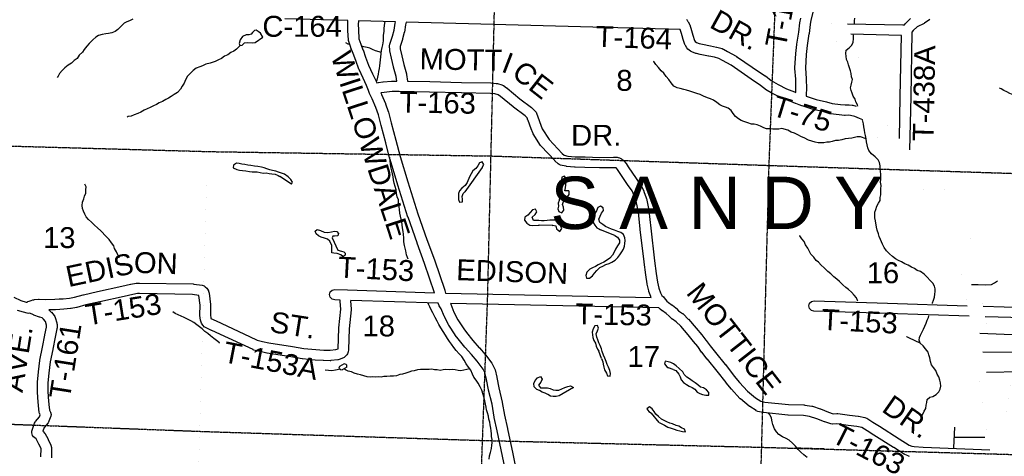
# Model space of a CAD drawing. Header units: feet. Extents: x 0 to 202804, y -79218 to 133300.
# Tile 16 of 27: x 88676 to 107522, y 21081 to 29433. Entities that reach past the tile are written whole.
import ezdxf
from ezdxf.enums import TextEntityAlignment as Align

# ---------------------------------------------------------------- set-up
doc = ezdxf.new("R2010")
doc.units = ezdxf.units.FT
doc.header["$MEASUREMENT"] = 0
doc.linetypes.add('HIDDEN', pattern=[0.375, 0.25, -0.125])
doc.linetypes.add('HIDDEN2', pattern=[0.1875, 0.125, -0.0625])
for name, color, linetype in [('COUNTY-RD', 7, 'Continuous'), ('CR-TEXT', 7, 'Continuous'), ('HTEXT', 3, 'Continuous'), ('SECTION', 8, 'HIDDEN2'), ('SECTION-TEXT', 8, 'Continuous'), ('STATE-FEDERAL', 2, 'Continuous'), ('STREET-RURAL', 14, 'Continuous'), ('TOWNSHIP-LINE', 9, 'HIDDEN'), ('TR-TEXT', 6, 'Continuous'), ('TWP-RD', 6, 'Continuous'), ('WATERWAY', 14, 'Continuous')]:
    doc.layers.add(name, color=color, linetype=linetype)
doc.styles.add('Arial', font='arial.ttf')

msp = doc.modelspace()

# ---------------------------------------------------------------- linework, layer by layer
at = {"layer": 'COUNTY-RD', "linetype": 'Continuous'}
for points in [[(96616, 24209), (96426, 24771), (96282, 25159), (96282, 25160), (96281, 25161), (96109, 25653), (96109, 25654), (96108, 25656), (95912, 26268), (95912, 26269), (95912, 26270), (95765, 26761), (95765, 26763), (95764, 26765), (95684, 27077), (95593, 27407), (95593, 27409), (95593, 27410), (95543, 27611), (95490, 27754), (95420, 27921), (95378, 28009), (95378, 28010), (95374, 28018), (95352, 28077), (95317, 28173), (95249, 28312), (95249, 28312), (95248, 28314), (95171, 28482), (95170, 28484), (95168, 28489), (95108, 28650), (95108, 28651), (95108, 28652), (95061, 28786), (95017, 28893), (95016, 28895), (95014, 28899), (94975, 29016), (94971, 29036), (94970, 29042), (94958, 29228), (94958, 29233), (94958, 29233), (94957, 29349), (94957, 29351), (94957, 29355), (94959, 29409), (94959, 29418), (93754, 29448)], [(95159, 29412), (95159, 29407), (95159, 29407), (95159, 29403), (95157, 29349)], [(95157, 29349), (95158, 29238), (95169, 29067), (95203, 28967), (95247, 28859), (95247, 28858), (95249, 28854), (95296, 28718), (95354, 28562), (95430, 28398), (95498, 28257), (95499, 28255), (95502, 28248), (95511, 28225)], [(95588, 28034), (95602, 28005), (95602, 28004), (95604, 28000)], [(95604, 28000), (95675, 27830), (95676, 27829), (95677, 27826), (95732, 27675), (95733, 27671), (95736, 27665), (95786, 27459), (95877, 27129), (95877, 27128), (95877, 27128), (95958, 26817), (96103, 26328), (96298, 25718), (96470, 25228), (96614, 24840), (96614, 24839), (96615, 24837), (96811, 24259), (96811, 24257), (96812, 24255), (96827, 24203)], [(98017, 20607), (97919, 21086), (97919, 21086), (97817, 21567), (97758, 21825), (97758, 21829), (97757, 21831), (97717, 22076), (97652, 22348), (97652, 22349), (97652, 22350), (97611, 22550), (97582, 22681), (97547, 22748), (97434, 22898), (97324, 23025), (97324, 23025), (97200, 23164), (97198, 23167), (97197, 23168), (97071, 23325), (97070, 23326), (97070, 23326), (97014, 23399), (97010, 23404), (97010, 23405), (96890, 23588), (96887, 23592), (96885, 23597), (96805, 23754), (96805, 23755), (96802, 23762), (96744, 23904), (96707, 23960), (96703, 23966), (96697, 23977), (96685, 24007)], [(96920, 24001), (96926, 23989), (96986, 23841), (97061, 23693), (97175, 23518), (97228, 23449), (97351, 23295), (97473, 23158)], [(97473, 23158), (97473, 23157), (97474, 23157), (97587, 23026), (97590, 23022), (97592, 23021), (97711, 22862), (97718, 22852), (97720, 22849), (97766, 22762), (97766, 22759), (97775, 22737), (97806, 22592), (97806, 22592), (97807, 22591), (97848, 22392), (97912, 22119), (97913, 22114), (97913, 22112), (97954, 21866), (98012, 21610), (98012, 21610), (98013, 21609), (98115, 21128), (98115, 21127), (98115, 21127), (98213, 20648)]]:
    msp.add_lwpolyline(points, dxfattribs=at)
at = {"layer": 'SECTION'}
for points in [[(97132, 10533), (97536, 21392), (97633, 24109), (97760, 29451), (97864, 37518), (98006, 42814), (98101, 46520), (98101, 46520), (98090, 48228), (98261, 53481), (98368, 57988)], [(76051, 27360), (81509, 27210), (92316, 26910), (97698, 26826)], [(97698, 26826), (103028, 26645), (110467, 26402), (110434, 26403), (113473, 26326)], [(65286, 22328), (70679, 22207), (75858, 22073), (75851, 22073), (81371, 21918), (86748, 21761), (92245, 21554), (97540, 21384), (102871, 21254), (107996, 21107)], [(104080, 21220), (103560, 21235)]]:
    msp.add_lwpolyline(points, dxfattribs=at)
at = {"layer": 'SECTION', "flags": 128}
msp.add_lwpolyline([(103223, 32023), (103014, 26655), (102873, 21262), (102711, 15964), (102640, 13220)], dxfattribs=at)
at = {"layer": 'STATE-FEDERAL', "linetype": 'Continuous', "const_width": 0.05}
for points in [[(104521, 29355), (104351, 29916), (104140, 30617), (103996, 31102), (103864, 31488), (103698, 31783), (103492, 32053), (103345, 32225), (103339, 32231)], [(104684, 27781), (104659, 27843), (104462, 28542), (104383, 28804), (104253, 29205), (104064, 29829), (103895, 30391)], [(105514, 27163), (105324, 27374), (105087, 27636), (104997, 27807), (104944, 27940), (104750, 28626), (104669, 28894), (104585, 29153)], [(106813, 23960), (106745, 24347), (106655, 24809), (106604, 25051), (106582, 25210), (106555, 25366), (106539, 25482), (106480, 25589), (106288, 25834), (105635, 26564), (105515, 26714), (105101, 27173), (104839, 27463), (104812, 27514)], [(107119, 23951), (107040, 24402), (106949, 24869), (106900, 25103), (106879, 25257), (106851, 25413), (106828, 25578), (106732, 25755), (106518, 26027), (105864, 26758), (105743, 26909), (105710, 26946)], [(107245, 21204), (107168, 21673), (107022, 22678), (106965, 23039), (106910, 23387), (106847, 23759)], [(107488, 21579), (107464, 21719), (107318, 22722), (107261, 23086), (107206, 23435), (107153, 23750)], [(107488, 21579), (107528, 21784), (107702, 22728), (107836, 23433), (107897, 23729)]]:
    msp.add_lwpolyline(points, dxfattribs=at)
at = {"layer": 'STREET-RURAL'}
for points in [[(106894, 24364), (107024, 24368), (107170, 24361), (107278, 24369), (107334, 24399), (107394, 24439)], [(107054, 23434), (107983, 23401)], [(107110, 23082), (107920, 23071)], [(107178, 22692), (107850, 22703)], [(106557, 21245), (106576, 21635)], [(106567, 21449), (107148, 21448)]]:
    msp.add_lwpolyline(points, dxfattribs=at)
at = {"layer": 'TOWNSHIP-LINE', "const_width": 0.03}
msp.add_lwpolyline([(91817, 10612), (92567, 37592), (92567, 37592), (92992, 53589), (93289, 64195), (93445, 69902), (93445, 69902), (93804, 80538), (94259, 102189), (94259, 102189), (94431, 107636), (94660, 117211), (94890, 123288), (95062, 128621), (95128, 133300)], dxfattribs=at)
at = {"layer": 'TWP-RD', "linetype": 'Continuous'}
for points in [[(103879, 29649), (103821, 29426), (103807, 29343), (103784, 29166), (103784, 29165), (103783, 29163), (103748, 28939), (103732, 28768), (103714, 28505), (103730, 28305), (103731, 28298), (103731, 28298), (103733, 28119), (103733, 28118), (103733, 28115), (103729, 28000), (103730, 27968), (103921, 27909)], [(95511, 28225), (95539, 28229), (95542, 28229), (95542, 28230), (95630, 28242), (95634, 28242), (95635, 28242), (95793, 28256), (95799, 28256), (95800, 28256), (95898, 28258), (95884, 28348), (95833, 28523), (95833, 28526), (95832, 28528), (95794, 28696), (95794, 28696), (95794, 28697), (95763, 28840), (95761, 28852), (95760, 28855), (95756, 28927), (95756, 28933), (95761, 28965), (95813, 29118), (95843, 29232), (95865, 29368), (95865, 29368), (95865, 29368), (95869, 29393), (95159, 29412)], [(101437, 29441), (101448, 29428), (101450, 29425), (101467, 29400), (101471, 29394), (101474, 29389), (101495, 29345), (101496, 29343), (101501, 29332), (101534, 29229), (101535, 29227), (101536, 29224), (101560, 29135), (101594, 29036), (101606, 29015), (101628, 28997), (101684, 28976), (101745, 28962)], [(101745, 28962), (101900, 28930), (102012, 28910), (102016, 28909), (102021, 28908), (102123, 28879), (102144, 28870), (102145, 28870), (102145, 28870), (102145, 28870), (102145, 28870), (102224, 28825), (102390, 28735), (102393, 28734), (102399, 28730), (102853, 28419), (102942, 28361), (102943, 28360), (102949, 28356), (103059, 28269), (103192, 28191), (103350, 28110), (103505, 28052), (103506, 28051), (103506, 28051), (103530, 28042), (103533, 28119), (103531, 28292), (103514, 28496), (103514, 28504), (103514, 28511), (103533, 28783), (103533, 28783), (103533, 28785), (103549, 28960), (103549, 28961), (103550, 28967), (103586, 29193), (103609, 29371), (103610, 29372), (103610, 29375), (103625, 29464)], [(104521, 29355), (105577, 29332), (105612, 29337), (105627, 29356), (105631, 29359), (105636, 29365), (105729, 29454)], [(106099, 29436), (105997, 29368), (105992, 29365), (105985, 29361), (105856, 29299), (105778, 29225), (105755, 29196), (105730, 27960), (105710, 26946)], [(101318, 29246), (96071, 29388), (96062, 29336), (96062, 29336), (96039, 29195), (96038, 29191), (96037, 29185), (96005, 29064), (96004, 29060), (96003, 29057), (95957, 28920), (95960, 28875), (95989, 28740), (95989, 28740), (96026, 28576), (96078, 28398), (96079, 28390), (96080, 28385), (96100, 28256), (96527, 28248), (96527, 28248), (96528, 28248), (97134, 28233), (97134, 28233), (97695, 28222), (97695, 28222), (97701, 28222), (97799, 28214), (97804, 28212), (97820, 28210), (97907, 28184), (97928, 28174), (97934, 28171), (97997, 28128), (97998, 28127), (98005, 28122), (98248, 27920), (98474, 27750), (98477, 27748), (98483, 27743), (98545, 27684), (98562, 27662), (98571, 27643), (98594, 27573), (98652, 27418), (98652, 27418), (98653, 27418), (98679, 27348), (98808, 27141), (99061, 26876), (99099, 26840), (99167, 26825), (99311, 26810), (99496, 26808), (99496, 26808), (99496, 26808), (99497, 26808), (99497, 26808), (99500, 26808), (99780, 26796), (100043, 26802), (100045, 26802), (100046, 26802), (100110, 26801), (100110, 26801), (100110, 26801), (100110, 26801), (100129, 26796), (100158, 26789), (100193, 26769), (100194, 26769), (100201, 26764), (100223, 26749), (100231, 26741), (100245, 26729), (100278, 26687), (100283, 26680), (100284, 26679), (100322, 26619), (100475, 26395), (100567, 26264), (100572, 26256), (100576, 26248), (100620, 26153), (100621, 26152), (100623, 26146), (100668, 26027), (100669, 26019), (100672, 26011), (100715, 25787), (100716, 25781), (100717, 25779), (100754, 25445), (100754, 25445), (100826, 24822), (100861, 24576), (100861, 24575), (100861, 24575), (100883, 24413), (100909, 24297), (100941, 24210)], [(104812, 27514), (104752, 27543), (104659, 27581), (104580, 27600), (104536, 27606), (104478, 27602), (104472, 27602), (104461, 27602), (104362, 27613), (104362, 27613), (104362, 27613), (104197, 27631), (104191, 27633), (104180, 27635), (104066, 27668), (103871, 27715), (103868, 27716), (103864, 27717), (103656, 27782), (103649, 27784), (103647, 27785), (103598, 27806), (103529, 27828), (103525, 27829), (103523, 27830), (103434, 27865), (103274, 27925), (103265, 27929), (103264, 27930), (103098, 28014), (103094, 28017), (103093, 28017), (102953, 28100), (102953, 28100), (102953, 28100), (102952, 28100), (102952, 28101), (102941, 28108), (102829, 28196), (102742, 28252), (102742, 28252), (102740, 28253), (102291, 28562), (102128, 28650), (102126, 28651), (102126, 28651), (102126, 28651), (102125, 28651), (102125, 28651), (102057, 28690), (101972, 28714), (101864, 28733), (101863, 28734), (101861, 28734), (101703, 28767), (101703, 28767), (101701, 28767), (101633, 28783), (101625, 28786), (101619, 28787), (101542, 28816), (101528, 28823), (101515, 28832), (101467, 28870), (101448, 28893), (101445, 28896), (101417, 28941), (101416, 28943), (101408, 28961), (101370, 29074), (101369, 29077), (101368, 29080), (101344, 29169), (101318, 29246)], [(105530, 27964), (105554, 29133), (104585, 29153)], [(96827, 24203), (100762, 24121), (100759, 24127), (100759, 24129), (100755, 24136), (100719, 24233), (100718, 24239), (100715, 24246), (100686, 24374), (100686, 24380), (100685, 24383), (100663, 24549), (100628, 24796), (100628, 24798), (100627, 24798), (100555, 25422), (100555, 25423), (100555, 25423), (100518, 25753), (100478, 25964), (100437, 26072), (100398, 26156), (100310, 26281), (100310, 26282), (100310, 26282), (100156, 26508), (100155, 26510), (100155, 26510), (100118, 26567), (100097, 26593), (100091, 26597), (100083, 26602), (100046, 26602), (99781, 26596), (99779, 26596), (99775, 26596), (99493, 26608), (99306, 26610), (99306, 26610), (99306, 26610), (99305, 26610), (99304, 26610), (99295, 26610), (99140, 26627), (99138, 26628), (99130, 26628), (99029, 26650), (99000, 26661), (98981, 26676), (98922, 26733), (98920, 26734), (98918, 26736), (98656, 27011), (98645, 27025), (98643, 27027), (98504, 27250), (98502, 27253), (98495, 27268), (98465, 27348), (98465, 27348), (98406, 27505), (98406, 27506), (98404, 27509), (98389, 27557), (98350, 27594), (98126, 27762), (98125, 27763), (98122, 27765), (97881, 27965), (97834, 27996), (97773, 28015), (97688, 28022), (97130, 28033), (97129, 28033), (96523, 28048), (96523, 28048), (95938, 28059), (95807, 28056), (95655, 28043), (95588, 28034)], [(103921, 27909), (104116, 27862), (104118, 27861), (104121, 27861), (104228, 27829), (104384, 27812), (104384, 27812), (104474, 27802), (104533, 27806), (104540, 27806), (104553, 27805), (104612, 27797), (104614, 27796), (104621, 27795), (104684, 27781)], [(105514, 27163), (105530, 27964)], [(88567, 24126), (88698, 24059), (88801, 24032), (88803, 24032), (88804, 24031), (88817, 24027), (88831, 24039), (88857, 24049), (88894, 24058), (88929, 24073), (88949, 24076), (88959, 24080), (89038, 24085), (89045, 24086), (89047, 24086), (89176, 24083), (89352, 24084), (89431, 24090), (89431, 24090), (89508, 24096), (89629, 24106), (89724, 24123), (89892, 24170), (89895, 24170), (89897, 24171), (90166, 24231), (90166, 24231), (90167, 24231), (90631, 24333), (90797, 24373), (90802, 24373), (90805, 24374), (90906, 24391), (90914, 24391), (90916, 24392), (90960, 24395), (90966, 24395), (90968, 24395), (91995, 24377), (91995, 24377), (92008, 24376), (92171, 24352), (92206, 24340), (92225, 24325), (92256, 24296), (92272, 24275), (92273, 24275), (92291, 24243)], [(92140, 23682), (92127, 23772), (92126, 23785), (92126, 23787), (92130, 23971), (92108, 24159), (91985, 24178), (90969, 24195), (90934, 24192), (90840, 24177), (90676, 24139), (90675, 24138), (90674, 24138), (90210, 24036), (90210, 24036), (89943, 23976), (89772, 23929), (89767, 23928), (89763, 23927), (89659, 23908), (89652, 23908), (89650, 23907), (89524, 23896), (89523, 23896), (89523, 23896), (89445, 23891), (89445, 23891), (89363, 23885), (89357, 23885), (89357, 23884), (89233, 23883), (89274, 23847), (89279, 23841), (89284, 23836), (89338, 23772), (89348, 23758), (89357, 23736), (89387, 23636), (89390, 23612), (89391, 23610), (89392, 23544), (89392, 23541), (89390, 23520), (89356, 23361), (89311, 23128), (89311, 23127), (89310, 23126), (89258, 22885), (89236, 22674), (89218, 22484), (89215, 22330), (89224, 22211), (89224, 22210), (89224, 22210), (89234, 22070), (89247, 21966), (89266, 21928), (89277, 21882), (89272, 21849), (89237, 21751), (89230, 21734), (89219, 21719), (89145, 21632), (89122, 21561), (89134, 21551), (89154, 21526), (89155, 21524), (89221, 21406), (89221, 21405), (89223, 21401), (89275, 21294), (89285, 21251), (89285, 21250), (89284, 21054)], [(92291, 24243), (92292, 24242), (92305, 24203), (92330, 23987), (92330, 23976), (92330, 23974), (92327, 23791), (92337, 23717), (92436, 23669), (93077, 23373), (93078, 23372), (93078, 23372), (93220, 23305), (93322, 23278), (93446, 23250), (93895, 23181), (93896, 23180), (93897, 23180), (94112, 23142), (94346, 23122), (94496, 23111), (94618, 23110), (94729, 23121), (94769, 23138), (94784, 23531), (94784, 23532), (94785, 23538), (94822, 23895), (94811, 24044), (94810, 24051), (94812, 24069), (94812, 24070), (94705, 24074), (94658, 24087), (94621, 24124), (94608, 24174), (94621, 24224), (94658, 24260), (94708, 24274), (94711, 24274), (94949, 24266), (94949, 24266), (94949, 24266), (96616, 24209)], [(100941, 24210), (100966, 24158), (100997, 24130), (101012, 24112), (101014, 24110), (101034, 24078), (101061, 24050), (101097, 24022), (101167, 23970), (101168, 23970), (101169, 23969), (101235, 23918), (101238, 23914), (101245, 23908), (101289, 23863), (101364, 23813), (101367, 23810), (101379, 23800), (101473, 23706), (101475, 23703), (101478, 23701), (101624, 23534), (101624, 23533), (101625, 23532), (101730, 23406), (101731, 23405), (101732, 23404), (101812, 23301), (101814, 23299), (101815, 23298), (101890, 23193), (101993, 23064), (102182, 22836), (102183, 22834), (102184, 22834), (102354, 22614), (102453, 22495), (102605, 22327), (102762, 22197), (102863, 22133), (102939, 22118), (103394, 22069), (103688, 22063), (103689, 22063), (103702, 22062), (103835, 22041), (103841, 22039), (103850, 22037), (103998, 21988), (104001, 21987), (104003, 21986), (104154, 21927), (104246, 21896), (104315, 21901), (104321, 21901), (104336, 21900), (104559, 21867), (104724, 21849), (104726, 21848), (104732, 21848), (104853, 21824), (104884, 21813), (104889, 21810), (105003, 21735), (105130, 21659), (105130, 21659), (105132, 21657), (105511, 21415), (105704, 21295), (105752, 21274), (105794, 21267), (105972, 21257), (107245, 21204)], [(96685, 24007), (95014, 24064), (95011, 24046), (95022, 23900), (95022, 23893), (95021, 23883), (94984, 23520), (94969, 23122), (94969, 23122), (94969, 23118), (94965, 23079), (94952, 23038), (94938, 23019), (94909, 22988), (94886, 22970), (94874, 22964), (94791, 22930), (94774, 22927), (94763, 22924), (94633, 22911), (94623, 22910), (94622, 22910), (94493, 22911), (94493, 22911), (94492, 22911), (94492, 22911), (94492, 22911), (94486, 22911), (94331, 22922), (94331, 22922), (94329, 22922), (94090, 22943), (94089, 22944), (94081, 22944), (93863, 22983), (93412, 23053), (93410, 23054), (93405, 23055), (93276, 23084), (93275, 23084), (93273, 23085), (93160, 23114), (93147, 23120), (93142, 23121), (92993, 23191), (92351, 23488), (92350, 23488), (92350, 23488), (92222, 23550), (92216, 23553), (92181, 23586), (92156, 23626), (92154, 23629), (92142, 23666), (92140, 23682), (92140, 23682)], [(105705, 21080), (105691, 21085), (105682, 21087), (105617, 21115), (105607, 21120), (105605, 21122), (105405, 21246), (105405, 21246), (105404, 21246), (105025, 21488), (104898, 21565), (104898, 21565), (104895, 21567), (104796, 21632), (104698, 21650), (104536, 21668), (104535, 21669), (104532, 21669), (104317, 21700), (104240, 21695), (104233, 21695), (104202, 21700), (104089, 21738), (104085, 21739), (104083, 21740), (103932, 21799), (103795, 21845), (103677, 21863), (103386, 21869), (103385, 21869), (103377, 21869), (102913, 21919), (102910, 21920), (102904, 21921), (102805, 21940), (102775, 21952), (102771, 21954), (102649, 22032), (102648, 22033), (102639, 22039), (102471, 22178), (102467, 22183), (102461, 22188), (102303, 22363), (102301, 22365), (102300, 22366), (102199, 22488), (102198, 22490), (102197, 22491), (102027, 22710), (101838, 22937), (101838, 22938), (101837, 22939), (101732, 23071), (101730, 23074), (101729, 23075), (101654, 23180), (101575, 23279), (101472, 23403), (101329, 23567), (101244, 23652), (101169, 23703), (101165, 23706), (101153, 23716), (101106, 23764), (101048, 23810), (100977, 23862), (100977, 23862), (100975, 23863), (100933, 23896), (100929, 23901), (100921, 23907), (100911, 23918), (96920, 24001)], [(103878, 23857), (103831, 23870), (103794, 23907), (103781, 23957), (103794, 24007), (103831, 24043), (103881, 24057), (103884, 24057), (105285, 24011), (106813, 23960)], [(107119, 23951), (107923, 23929)], [(89084, 21068), (89085, 21228), (89044, 21311), (88989, 21412), (88940, 21455), (88919, 21480), (88906, 21530), (88911, 21562), (88962, 21714), (88970, 21732), (88980, 21747), (89055, 21835), (89069, 21875), (89061, 21891), (89058, 21900), (89050, 21924), (89035, 22048), (89035, 22053), (89034, 22054), (89025, 22196), (89025, 22196), (89015, 22320), (89015, 22327), (89015, 22329), (89018, 22491), (89018, 22492), (89018, 22499), (89037, 22694), (89037, 22694), (89037, 22694), (89060, 22911), (89061, 22913), (89062, 22921), (89115, 23166), (89160, 23400), (89160, 23401), (89160, 23402), (89192, 23551), (89191, 23592), (89171, 23659), (89135, 23702), (89108, 23727), (89061, 23741), (89057, 23742), (89055, 23743), (88949, 23781), (88942, 23784), (88940, 23785), (88873, 23817), (88868, 23816), (88847, 23814), (88818, 23818), (88748, 23839), (88637, 23868)], [(106847, 23759), (105278, 23811), (103878, 23857)], [(107897, 23729), (107153, 23750)]]:
    msp.add_lwpolyline(points, dxfattribs=at)
at = {"layer": 'WATERWAY'}
for points in [[(90843, 29440), (90779, 29411), (90727, 29392), (90675, 29364), (90613, 29301), (90553, 29242), (90502, 29206), (90440, 29179), (90378, 29171), (90323, 29162), (90253, 29152), (90187, 29133), (90135, 29096), (90074, 29048), (90008, 28979), (89959, 28924), (89911, 28862), (89879, 28811), (89814, 28751), (89774, 28690), (89722, 28654), (89665, 28599), (89601, 28560), (89543, 28512), (89487, 28461), (89438, 28402), (89410, 28352), (89396, 28326)], [(104652, 29353), (104653, 29411), (104660, 29463)], [(93327, 29096), (93288, 29176), (93239, 29204), (93203, 29230), (93169, 29223), (93133, 29187), (93105, 29159), (93061, 29140), (93009, 29146), (92941, 29111), (92894, 29050), (92874, 28978), (92893, 28940), (92935, 28944), (92980, 28989), (93037, 28996), (93123, 28988), (93181, 28999)], [(95514, 28265), (95518, 28275), (95530, 28332), (95543, 28388), (95551, 28442), (95566, 28498), (95572, 28553), (95577, 28609), (95583, 28667), (95590, 28721), (95596, 28779), (95603, 28846), (95612, 28898), (95624, 28950), (95637, 29026), (95637, 29089), (95642, 29139), (95652, 29207), (95655, 29257), (95660, 29327), (95673, 29395)], [(93181, 28999), (93327, 29096)], [(104716, 27781), (104709, 27803), (104680, 27861), (104668, 27915), (104631, 27970), (104608, 28026), (104590, 28078), (104575, 28128), (104589, 28183), (104604, 28237), (104618, 28287), (104599, 28339), (104589, 28403), (104580, 28453), (104561, 28513), (104541, 28569), (104526, 28621), (104504, 28673), (104493, 28733), (104490, 28787), (104490, 28787), (104496, 28850), (104550, 28892), (104601, 28945), (104627, 29005), (104638, 29064), (104634, 29128), (104632, 29153)], [(92894, 28940), (92829, 28871), (92775, 28831), (92717, 28806), (92662, 28758), (92598, 28737), (92540, 28688), (92482, 28662), (92420, 28635), (92320, 28602), (92240, 28579), (92176, 28553), (92124, 28534), (92056, 28506), (91998, 28461), (91943, 28410), (91889, 28350), (91849, 28285), (91824, 28221), (91788, 28164), (91757, 28106), (91699, 28043), (91636, 28002), (91578, 27966), (91526, 27933), (91472, 27903), (91412, 27868), (91346, 27845), (91292, 27811), (91236, 27786), (91176, 27754), (91118, 27727), (91058, 27701), (90993, 27664), (90935, 27639), (90869, 27613), (90809, 27588), (90755, 27578), (90731, 27569)], [(94973, 28964), (94964, 28966), (94921, 28991)], [(95599, 28808), (95489, 28835), (95428, 28862), (95378, 28890), (95327, 28899), (95265, 28915), (95228, 28927)], [(104878, 27155), (104771, 27191), (104707, 27193), (104653, 27178), (104603, 27164), (104541, 27157), (104479, 27155), (104411, 27134), (104348, 27124), (104290, 27123), (104230, 27104), (104178, 27092), (104122, 27092), (104068, 27079), (104012, 27076), (103958, 27074), (103901, 27088), (103839, 27107), (103774, 27127), (103694, 27174), (103637, 27194), (103571, 27227), (103506, 27263), (103444, 27284), (103381, 27322), (103264, 27349), (103206, 27340), (103144, 27336), (103094, 27337), (103032, 27345), (102973, 27346), (102919, 27364), (102853, 27395), (102790, 27421), (102732, 27434), (102680, 27436), (102611, 27457), (102539, 27487), (102488, 27506), (102436, 27534), (102379, 27578), (102334, 27639), (102296, 27693), (102235, 27743), (102183, 27762), (102130, 27776), (102080, 27804), (102021, 27847), (101954, 27893), (101900, 27922), (101842, 27940), (101767, 27969), (101701, 27999), (101634, 28022), (101578, 28040), (101505, 28065), (101441, 28085), (101387, 28096), (101320, 28118), (101262, 28131), (101195, 28163), (101144, 28225), (101104, 28288), (101049, 28348), (101008, 28410), (100955, 28452), (100903, 28519), (100854, 28573), (100811, 28635), (100807, 28640)], [(108105, 27849), (108034, 27888), (107977, 27906), (107911, 27933), (107861, 27949), (107796, 27966), (107746, 27980), (107689, 27997), (107627, 28019), (107568, 28054), (107514, 28076), (107464, 28108), (107431, 28125)], [(106146, 24002), (106150, 24015), (106165, 24067), (106185, 24123), (106194, 24180), (106198, 24232), (106197, 24282), (106184, 24338), (106154, 24390), (106101, 24441), (106046, 24509), (105988, 24563), (105919, 24616), (105854, 24638), (105804, 24670), (105743, 24701), (105679, 24735), (105618, 24760), (105556, 24798), (105497, 24825), (105437, 24861), (105384, 24900), (105325, 24954), (105269, 25008), (105224, 25076), (105193, 25141), (105152, 25231), (105129, 25287), (105115, 25337), (105088, 25409), (105073, 25461), (105056, 25586), (105046, 25640), (105045, 25694), (105042, 25752), (105060, 25804), (105085, 25865), (105113, 25925), (105143, 25977), (105148, 26030), (105158, 26080), (105157, 26138), (105160, 26194), (105164, 26262), (105155, 26324), (105161, 26379), (105160, 26429), (105158, 26479), (105151, 26531), (105147, 26581), (105144, 26637), (105131, 26699), (105105, 26755), (105052, 26807), (104983, 26868), (104930, 26928), (104910, 26984), (104895, 27042), (104887, 27094), (104878, 27156), (104865, 27216), (104855, 27268), (104844, 27322), (104836, 27381), (104825, 27441), (104812, 27491), (104808, 27507)], [(96112, 24852), (96098, 24885), (96083, 24935), (96065, 25009), (96054, 25061), (96043, 25115), (96029, 25181), (96030, 25255), (96021, 25328), (96013, 25380), (96006, 25452), (95989, 25564), (95978, 25616), (95966, 25672), (95955, 25730), (95948, 25802), (95938, 25852), (95929, 25924), (95926, 25989), (95904, 26042), (95891, 26109), (95880, 26175), (95860, 26241), (95845, 26305), (95832, 26371), (95832, 26371), (95824, 26429), (95809, 26485), (95796, 26539), (95782, 26617), (95773, 26667), (95766, 26741), (95760, 26795), (95758, 26801)], [(93879, 26284), (93896, 26322), (93869, 26374), (93813, 26427), (93744, 26475), (93690, 26498), (93633, 26518), (93577, 26533), (93518, 26549), (93464, 26562), (93408, 26578), (93357, 26596), (93305, 26609), (93233, 26623), (93170, 26632), (93100, 26642), (93040, 26649), (92983, 26663), (92927, 26672), (92877, 26682), (92827, 26685), (92771, 26653), (92763, 26596), (92830, 26567), (92886, 26555), (92942, 26548), (93005, 26540), (93073, 26529), (93123, 26523), (93224, 26520), (93278, 26509), (93336, 26497), (93394, 26502), (93449, 26492), (93503, 26487), (93567, 26477), (93624, 26454), (93658, 26434)], [(97528, 26606), (97563, 26663), (97531, 26715), (97479, 26692), (97445, 26638), (97410, 26585), (97348, 26539), (97316, 26484), (97283, 26428), (97240, 26317), (97200, 26260), (97142, 26210), (97093, 26157), (97075, 26105), (97072, 26049), (97074, 25995), (97097, 25943), (97149, 25947), (97153, 25999), (97144, 26049), (97166, 26106), (97199, 26140)], [(97528, 26606), (97199, 26140)], [(93879, 26284), (93658, 26434)], [(99110, 26159), (99121, 26217), (99127, 26273), (99134, 26332), (99142, 26382), (99105, 26438), (99053, 26423), (99049, 26369), (99056, 26317), (99049, 26255), (99031, 26202), (98999, 26152), (98996, 26080), (99007, 26030), (98999, 25973), (98982, 25921), (98988, 25865), (98979, 25813), (98997, 25761), (99050, 25735), (99089, 25792), (99083, 25844), (99066, 25896), (99086, 25952), (99103, 26004), (99159, 26041), (99191, 26091), (99196, 26144), (99184, 26162)], [(90582, 24879), (90581, 24881), (90554, 24936), (90529, 24990), (90491, 25058), (90476, 25108), (90433, 25164), (90391, 25226), (90332, 25283), (90228, 25391), (90166, 25450), (90111, 25504), (90048, 25560), (89993, 25609), (89951, 25663), (89922, 25715), (89896, 25769), (89881, 25821), (89872, 25877), (89876, 25945), (89901, 26004), (89915, 26056), (89942, 26116), (89944, 26179), (89949, 26233), (89925, 26285), (89923, 26287)], [(99184, 26162), (99110, 26159)], [(100066, 25307), (100116, 25273), (100159, 25218), (100157, 25165), (100118, 25109), (100082, 25040), (100055, 24984), (100021, 24931), (99969, 24873), (99910, 24824), (99856, 24794), (99802, 24767), (99748, 24745), (99696, 24712), (99642, 24685), (99588, 24659), (99531, 24602), (99513, 24540), (99526, 24486), (99584, 24488), (99640, 24531), (99679, 24582), (99725, 24634), (99779, 24693), (99837, 24721), (99898, 24750), (99956, 24772), (100012, 24797), (100076, 24832), (100126, 24886), (100164, 24937), (100201, 24991), (100231, 25046), (100250, 25100), (100258, 25150), (100265, 25206), (100261, 25261), (100234, 25322), (100183, 25360), (100125, 25384), (100063, 25409), (100004, 25423), (99944, 25450), (99891, 25476), (99839, 25516), (99780, 25555), (99763, 25615), (99789, 25676), (99812, 25730), (99848, 25784), (99846, 25834), (99795, 25864), (99743, 25838), (99716, 25779), (99682, 25725), (99669, 25668), (99649, 25610), (99654, 25556), (99682, 25502), (99721, 25450), (99775, 25423), (99796, 25413)], [(98871, 25498), (98881, 25503), (98938, 25488), (98950, 25429), (99013, 25382), (99053, 25438), (99026, 25490), (99022, 25540), (98987, 25592), (98929, 25600), (98877, 25595), (98824, 25597), (98774, 25590), (98714, 25586), (98664, 25587), (98612, 25589), (98562, 25589), (98509, 25592), (98487, 25656), (98540, 25703), (98576, 25757), (98547, 25809), (98493, 25796), (98446, 25746), (98400, 25695), (98344, 25653), (98341, 25597), (98381, 25543), (98438, 25503), (98490, 25498), (98599, 25499), (98621, 25501)], [(98871, 25498), (98621, 25501)], [(94768, 25026), (94834, 25002), (94883, 24991), (94907, 24967), (94909, 24931), (94863, 24904), (94823, 24936), (94752, 24957), (94690, 24965), (94652, 24976), (94648, 25021), (94653, 25115), (94610, 25195), (94569, 25236), (94513, 25256), (94448, 25272), (94394, 25297), (94349, 25337), (94329, 25385), (94367, 25419), (94433, 25400), (94506, 25366), (94572, 25359), (94642, 25374), (94700, 25386), (94744, 25384), (94777, 25341), (94767, 25298), (94701, 25294), (94667, 25290), (94659, 25261)], [(94659, 25261), (94768, 25026)], [(100066, 25307), (99796, 25413)], [(104716, 24050), (104712, 24058), (104691, 24110), (104651, 24162), (104596, 24218), (104541, 24269), (104487, 24307), (104432, 24361), (104369, 24426), (104315, 24468), (104256, 24513), (104199, 24569), (104143, 24615), (104076, 24686), (104017, 24736), (103968, 24792), (103918, 24825), (103877, 24887), (103822, 24945), (103785, 25009), (103761, 25061), (103718, 25128), (103691, 25188), (103649, 25242), (103608, 25296), (103600, 25302)], [(97664, 21028), (97671, 21092), (97690, 21155), (97708, 21233), (97713, 21291), (97721, 21341), (97718, 21401), (97705, 21460), (97705, 21512), (97702, 21566), (97692, 21620), (97683, 21680), (97675, 21732), (97656, 21790), (97647, 21850), (97629, 21914), (97614, 21970), (97606, 22020), (97593, 22078), (97578, 22144), (97566, 22200), (97520, 22344), (97489, 22410), (97454, 22478), (97414, 22536), (97369, 22596), (97340, 22652), (97312, 22726), (97269, 22783), (97220, 22849), (97185, 22919), (97140, 22989), (97088, 23038), (97033, 23102), (96986, 23164), (96941, 23226), (96901, 23278), (96862, 23337), (96827, 23397), (96782, 23467), (96737, 23539), (96699, 23601), (96666, 23665), (96631, 23734), (96586, 23826), (96555, 23880), (96527, 23940), (96502, 23994), (96496, 24007)], [(92500, 23248), (92498, 23251), (92445, 23294), (92390, 23336), (92326, 23382), (92275, 23427), (92220, 23469), (92170, 23521), (92119, 23560), (92069, 23598), (92008, 23640), (91951, 23671), (91885, 23701), (91824, 23734), (91768, 23760), (91707, 23789), (91653, 23813), (91605, 23842)], [(105947, 21866), (105964, 21889), (105989, 21946), (106023, 21996), (106024, 22058), (106040, 22112), (106045, 22165), (106099, 22211), (106151, 22226), (106219, 22262), (106271, 22315), (106292, 22367), (106306, 22420), (106301, 22484), (106289, 22540), (106266, 22598), (106235, 22652), (106209, 22722), (106168, 22779), (106127, 22833), (106112, 22895), (106096, 22965), (106077, 23021), (106065, 23073), (106012, 23137), (105967, 23191), (105910, 23248), (105910, 23248), (105892, 23300), (105897, 23351), (105921, 23401), (105946, 23451), (105978, 23514), (106003, 23572), (106025, 23627), (106048, 23683), (106068, 23739), (106076, 23768)], [(99814, 22950), (99837, 22890), (99841, 22840), (99858, 22786), (99870, 22734), (99905, 22674), (99930, 22620), (99980, 22611), (99987, 22665), (99973, 22723), (99946, 22787), (99923, 22839), (99901, 22893), (99876, 22957), (99849, 23015), (99827, 23083), (99810, 23135), (99789, 23199), (99763, 23253), (99744, 23307), (99722, 23358), (99713, 23423), (99734, 23479), (99756, 23529), (99735, 23581), (99685, 23577), (99652, 23518), (99636, 23458), (99637, 23404), (99645, 23354), (99668, 23298), (99699, 23246), (99713, 23186), (99738, 23132), (99758, 23094)], [(105910, 23248), (105709, 23339), (105656, 23363), (105650, 23365)], [(99814, 22950), (99758, 23094)], [(94937, 22787), (94938, 22823), (94922, 22835), (94888, 22847), (94798, 22798), (94786, 22768), (94815, 22744), (94851, 22734)], [(101187, 22738), (101237, 22720), (101290, 22652), (101319, 22600), (101335, 22546), (101384, 22491), (101437, 22453), (101487, 22423), (101546, 22394), (101600, 22362), (101645, 22308), (101695, 22283), (101748, 22265), (101808, 22252), (101864, 22248), (101866, 22298), (101821, 22352), (101764, 22390), (101708, 22405), (101655, 22449), (101603, 22485), (101546, 22524), (101496, 22564), (101445, 22593), (101397, 22645), (101366, 22697), (101299, 22763), (101244, 22810), (101190, 22848), (101139, 22872), (101085, 22887), (101033, 22901), (101021, 22848), (101064, 22791), (101092, 22775)], [(94810, 22748), (94720, 22731), (94652, 22714), (94588, 22720), (94523, 22728)], [(94937, 22787), (94851, 22734)], [(97292, 22752), (97119, 22718), (97067, 22725), (97012, 22735), (96960, 22739), (96896, 22734), (96830, 22739), (96780, 22735), (96727, 22724), (96669, 22736), (96617, 22736), (96567, 22745), (96511, 22741), (96456, 22744), (96400, 22744), (96348, 22739), (96288, 22733), (96226, 22718), (96174, 22708), (96122, 22687), (96064, 22674), (96006, 22650), (95950, 22643), (95890, 22623), (95831, 22616), (95769, 22614), (95705, 22605), (95649, 22607), (95595, 22596), (95545, 22600), (95494, 22593), (95436, 22599), (95382, 22594), (95328, 22600), (95261, 22619), (95199, 22639), (95143, 22654), (95080, 22674), (95024, 22695), (94966, 22707), (94879, 22751)], [(94913, 22724), (94913, 22725)], [(101187, 22738), (101092, 22775)], [(99000, 22239), (98944, 22224), (98888, 22222), (98834, 22234), (98783, 22265), (98731, 22291), (98676, 22308), (98624, 22338), (98572, 22358), (98525, 22411), (98518, 22471), (98540, 22528), (98589, 22584), (98647, 22609), (98674, 22555), (98650, 22499), (98607, 22444), (98645, 22392), (98716, 22389), (98780, 22392), (98830, 22376), (98885, 22354), (98941, 22347), (98997, 22345), (99051, 22370), (99109, 22396), (99165, 22417), (99217, 22429), (99274, 22398), (99274, 22394)], [(99274, 22394), (99000, 22239)], [(100916, 21728), (100970, 21699), (101021, 21675), (101081, 21640), (101144, 21622), (101200, 21601), (101251, 21583), (101309, 21565), (101365, 21552), (101417, 21546), (101399, 21602), (101344, 21628), (101292, 21660), (101242, 21671), (101173, 21703), (101119, 21716), (101064, 21738), (101014, 21763), (100963, 21793), (100905, 21843), (100854, 21884), (100822, 21936), (100781, 21988), (100730, 22024), (100678, 21991), (100715, 21939), (100768, 21904), (100760, 21900)], [(100916, 21728), (100768, 21904)], [(103746, 21057), (103684, 21107), (103629, 21157), (103578, 21212), (103523, 21276), (103465, 21330), (103404, 21389), (103347, 21423), (103279, 21452), (103208, 21496), (103162, 21550), (103121, 21609), (103092, 21689), (103079, 21741), (103069, 21810), (103042, 21865), (103004, 21907)]]:
    msp.add_lwpolyline(points, dxfattribs=at)

# ---------------------------------------------------------------- texts
at = {"layer": 'CR-TEXT', "style": 'Arial'}
msp.add_text('C-164', height=400, dxfattribs=at).set_placement((93322, 28986), align=Align.BOTTOM_LEFT)
msp.add_text('WILLOWDALE', height=400, rotation=288, dxfattribs=at).set_placement((94512, 28707), align=Align.BOTTOM_LEFT)
at = {"layer": 'HTEXT', "style": 'Arial'}
msp.add_text('S A N D Y', height=1000, dxfattribs=at).set_placement((102015, 25929), align=Align.MIDDLE_CENTER)
at = {"layer": 'SECTION-TEXT', "style": 'Arial'}
for s, p in [('8', (100251, 28272)), ('13', (89434, 25264)), ('16', (105199, 24592)), ('18', (95549, 23574)), ('17', (100621, 22989))]:
    msp.add_text(s, height=400, dxfattribs=at).set_placement(p, align=Align.MIDDLE_CENTER)
at = {"layer": 'TR-TEXT', "style": 'Arial'}
for s, rotation, p in [('T-151', 79, (103453, 28849)), ('DR.', 331, (101799, 29192)), ('T-164', 358, (99691, 28795)), ('MOTT', 359, (96326, 28364)), ('T-438A', 89, (106288, 27105)), ('I', 339, (97831, 28335)), ('CE', 322, (97995, 28271)), ('T-163', 359, (95943, 27538)), ('T-75', 343, (103011, 27495)), ('EDIS', 12, (89634, 24198)), ('ON', 358, (90852, 24472)), ('T-153', 357, (94753, 24383)), ('EDISON', 358, (97022, 24332)), ('MOTTICE', 308, (101323, 24130)), ('T-153', 9, (89990, 23463)), ('T-153', 359, (99309, 23486)), ('ST.', 351, (93427, 23344)), ('T-153', 357, (104008, 23382)), ('T-161', 81, (89752, 22137)), ('AVE.', 81, (88848, 22269)), ('T-153A', 349, (92522, 22770)), ('DR.', 325, (105085, 21853)), ('T-163', 333, (104128, 21263))]:
    msp.add_text(s, height=400, rotation=rotation, dxfattribs=at).set_placement(p, align=Align.BOTTOM_LEFT)
msp.add_text('DR.', height=400, dxfattribs=at).set_placement((99230, 26901), align=Align.BOTTOM_LEFT)

doc.saveas('drawing.dxf')
